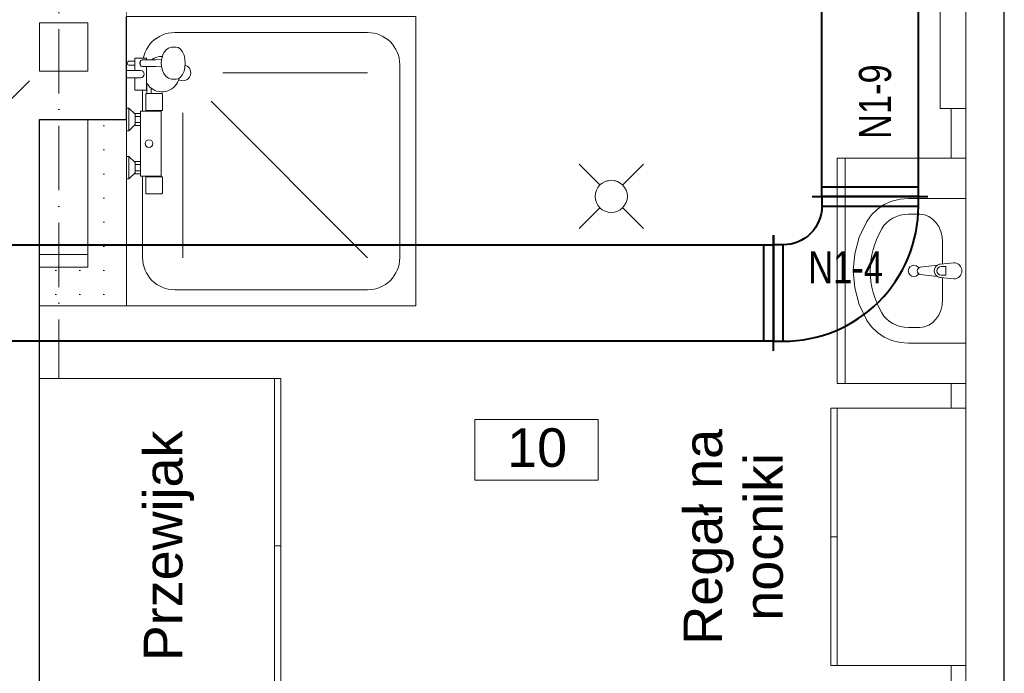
# Model space of a CAD drawing. Header units: millimetres. Extents: x 1700 to 4670, y 990 to 3874.
# Tile 15 of 110: x 3083 to 3389, y 1299 to 1502. Entities that reach past the tile are written whole.
import ezdxf
from ezdxf.enums import TextEntityAlignment as Align

# ---------------------------------------------------------------- set-up
doc = ezdxf.new("R2010")
doc.units = ezdxf.units.MM
for name, pattern in [('CENTER', [0.55, 0.37, -0.06, 0.06, -0.06]), ('Kropki i Kreski', [300, 200, -50, 0, -50]), ('Przerywana gęsta', [180, 120, -60]), ('Wipeout_Contour', [1000, 0, -1000])]:
    doc.linetypes.add(name, pattern=pattern)
doc.layers.get('0').update_dxf_attribs({"lineweight": 0})
for name, color, linetype in [('Nowe_210-A Pomieszczenia', 7, 'Continuous'), ('Nowe_320-W Umeblowanie', 252, 'Continuous'), ('Nowe_420-K Ściany', 7, 'Continuous'), ('Nowe_440-K Słupy', 7, 'Continuous'), ('WEN_N1-_ATRYBUT', 7, 'Continuous'), ('WEN_N1-_OSIE', 2, 'CENTER')]:
    doc.layers.add(name, color=color, linetype=linetype)
for name, color, linetype, lineweight in [('Nowe_320-W Umeblowanie_Nr_pióra__15', 7, 'Continuous', 15), ('Nowe_320-W Umeblowanie_Nr_pióra__2', 252, 'Continuous', 13), ('Nowe_320-W Umeblowanie_Nr_pióra__4', 252, 'Continuous', 13), ('Nowe_320-W Umeblowanie_Nr_pióra__75', 7, 'Continuous', 15), ('Nowe_410-K Osie_Nr_pióra__18', 9, 'Continuous', 13), ('Nowe_420-K Ściany_Nr_pióra__1', 7, 'Continuous', 13), ('Nowe_420-K Ściany_Nr_pióra__27', 7, 'Continuous', 25), ('Nowe_420-K Ściany_Nr_pióra__47', 7, 'Continuous', 15), ('Nowe_440-K Słupy_Nr_pióra__28', 7, 'Continuous', 25), ('Nowe_810-G Ogólne_Nr_pióra__1', 7, 'Continuous', 13), ('Nowe_830-G Teksty Etykiety_Nr_pióra__1', 7, 'Continuous', 13), ('Nowe_Metryczki pomieszczeń Archicada_Nr_pióra__6', 7, 'Continuous', 13), ('WEN_N1-_ZLICZAC', 170, 'Continuous', 40)]:
    doc.layers.add(name, color=color, linetype=linetype, lineweight=lineweight)
doc.styles.add('STYL_AUTOMATYCZNY_1', font='txt')
doc.styles.add('STYL_AUTOMATYCZNY_3', font='txt')
doc.styles.add('STYL_WENTYLE', font='txt', dxfattribs={"width": 0.8})
pattern_1 = [(0, (2028.786, 2819.407), (0, 7.5), [0, -7.5])]

# ---------------------------------------------------------------- blocks, each defined once
blk = doc.blocks.new('Sanitariat_10_5_1', base_point=(12145.3, -14507.4))
at = {"color": 254, "linetype": 'Wipeout_Contour', "lineweight": 0, "ltscale": 75683.324546}
blk.add_wipeout([(11953.8, -14413.1), (11953.8, -14601.7), (12336.8, -14601.7), (12336.8, -14413.1)], dxfattribs=at).dxf.layer = 'Nowe_210-A Pomieszczenia'
at = {"layer": 'Nowe_Metryczki pomieszczeń Archicada_Nr_pióra__6', "color": 7, "linetype": 'Continuous', "lineweight": 13}
for p, q in [((11953.8, -14413.1), (12336.8, -14413.1)), ((11953.8, -14601.7), (11953.8, -14413.1)), ((12336.8, -14413.1), (12336.8, -14601.7)), ((12336.8, -14601.7), (11953.8, -14601.7))]:
    blk.add_line(p, q, dxfattribs=at)
at = {"layer": 'Nowe_Metryczki pomieszczeń Archicada_Nr_pióra__6', "color": 7, "lineweight": 13, "insert": (12053.8, -14440.5), "char_height": 120, "attachment_point": 1, "style": 'STYL_AUTOMATYCZNY_1'}
blk.add_mtext('\\A1;{\\pql;\\pt0,500;\\fArial|b0|i0|c238|p0;\\W1.000000;10\\fArial|b0|i0|c238|p0;\\W1.000000;\\A1{\\H.66x;\\S^  ;}\\fArial|b0|i0|c238|p0;\\W1.000000;\\fArial|b0|i0|c238|p0;\\W1.000000;\\A1{\\H.66x;\\S^  ;}}', dxfattribs=at)
blk = doc.blocks.new('QBV2333129CNN1-_23')
for p, q in [((-300, -180), (-300, 180)), ((-270, -150), (-270, 150)), ((150, -270), (-150, -270)), ((-180, -300), (-150, -300)), ((180, -300), (150, -300))]:
    blk.add_line(p, q)
blk.add_lwpolyline([(150, -300), (150, -270, 0.414214), (-270, 150), (-300, 150), (-300, -150), (-270, -150, -0.414214), (-150, -270), (-150, -300)], format="xyb", close=True)
for p in [(-300, 0), (0, -300)]:
    blk.add_point(p)
at = {"layer": 'WEN_N1-_ATRYBUT', "style": 'STYL_WENTYLE', "width": 0.8, "flags": 8}
blk.add_attdef('WENTYLE', text='', height=100, dxfattribs=at).set_placement((0, 0), align=Align.BOTTOM_LEFT)
blk = doc.blocks.new('QD-200X300CNN1-_7155-6289615_14')
for p, q in [((7155.6, -180), (7155.6, 180)), ((7125.6, -150), (7125.6, 150))]:
    blk.add_line(p, q)
blk.add_lwpolyline([(0, 150), (7155.6, 150), (7155.6, -150), (0, -150)], close=True)
blk.add_point((7155.6, 0))
at = {"layer": 'WEN_N1-_ATRYBUT', "style": 'STYL_WENTYLE', "width": 0.8, "flags": 8}
blk.add_attdef('WENTYLE', text='', height=100, dxfattribs=at).set_placement((3577.8, 0), align=Align.BOTTOM_LEFT)
at = {"layer": 'WEN_N1-_OSIE', "style": 'STYL_WENTYLE', "width": 0.8, "flags": 8}
blk.add_attdef('FI_KANALU', text='', height=40, dxfattribs=at).set_placement((3577.8, 0), align=Align.MIDDLE_CENTER)
blk = doc.blocks.new('QD-200X300CNN1-_5310-6299592_14')
for p, q in [((5310.6, -180), (5310.6, 180)), ((5280.6, -150), (5280.6, 150))]:
    blk.add_line(p, q)
blk.add_lwpolyline([(0, 150), (5310.6, 150), (5310.6, -150), (0, -150)], close=True)
blk.add_point((5310.6, 0))
at = {"layer": 'WEN_N1-_ATRYBUT', "style": 'STYL_WENTYLE', "width": 0.8, "flags": 8}
blk.add_attdef('WENTYLE', text='', height=100, dxfattribs=at).set_placement((2655.3, 0), align=Align.BOTTOM_LEFT)
at = {"layer": 'WEN_N1-_OSIE', "style": 'STYL_WENTYLE', "width": 0.8, "flags": 8}
blk.add_attdef('FI_KANALU', text='', height=40, dxfattribs=at).set_placement((2655.3, 0), align=Align.MIDDLE_CENTER)

msp = doc.modelspace()

# ---------------------------------------------------------------- linework, layer by layer
at = {"layer": 'Nowe_210-A Pomieszczenia', "color": 252, "linetype": 'Continuous', "lineweight": 0}
for p, q in [((3372.29, 1282.41), (3372.29, 1721.41)), ((3115.79, 1519.41), (3115.79, 1429.41)), ((3115.79, 1429.41), (3088.79, 1429.41)), ((3088.79, 1429.41), (3088.79, 1282.41))]:
    msp.add_line(p, q, dxfattribs=at)
at = {"layer": 'Nowe_420-K Ściany', "color": 252, "linetype": 'Wipeout_Contour', "lineweight": 0, "ltscale": 71496.734523}
for p, q in [((3088.79, 1471.41), (3076.79, 1471.41)), ((3088.79, 1282.41), (3088.79, 1471.41))]:
    msp.add_line(p, q, dxfattribs=at)
at = {"layer": 'Nowe_420-K Ściany_Nr_pióra__27', "color": 252, "linetype": 'Continuous', "lineweight": 25}
msp.add_line((3088.79, 1282.41), (3088.79, 1471.41), dxfattribs=at)

# ---------------------------------------------------------------- block references
at = {"layer": 'Nowe_210-A Pomieszczenia', "color": 252, "linetype": 'Continuous', "lineweight": 13, "xscale": 0.1, "yscale": 0.1, "zscale": 0.1}
msp.add_blockref('Sanitariat_10_5_1', (3243.32, 1368.67), dxfattribs=at)

# ---------------------------------------------------------------- wipeouts: each hides what was drawn before it
at = {"color": 252, "linetype": 'Wipeout_Contour', "lineweight": 0, "ltscale": 258688.832154}
msp.add_wipeout([(3271.56, 1447.48), (3271.56, 1447.48), (3270.61, 1450.42), (3268.11, 1452.24), (3265.02, 1452.24), (3262.52, 1450.42), (3261.56, 1447.48), (3261.56, 1447.48), (3261.56, 1447.48), (3262.52, 1444.54), (3265.02, 1442.73), (3268.11, 1442.73), (3270.61, 1444.54)], dxfattribs=at).dxf.layer = 'Nowe_320-W Umeblowanie'
at = {"color": 252, "linetype": 'Wipeout_Contour', "lineweight": 0, "ltscale": 74174.522635}
msp.add_wipeout([(3376.79, 1858.41), (3376.79, 1282.41), (3388.79, 1282.41), (3388.79, 1858.41)], dxfattribs=at).dxf.layer = 'Nowe_420-K Ściany'
at = {"color": 252, "linetype": 'Wipeout_Contour', "lineweight": 0, "ltscale": 53074.948563}
msp.add_wipeout([(3103.79, 1413.41), (3115.79, 1413.41), (3103.79, 1425.41)], dxfattribs=at).dxf.layer = 'Nowe_420-K Ściany'

# ---------------------------------------------------------------- next in the draw order: hatches: boundary and pattern name
at = {"layer": 'Nowe_420-K Ściany', "linetype": 'Continuous', "lineweight": 0}
h = msp.add_hatch(dxfattribs=at)
h.set_pattern_fill('Gips_0001', color=252, scale=0.1, style=0, pattern_type=2)
h.set_pattern_definition(pattern_1)
h.paths.add_polyline_path([(3103.79, 1413.41), (3115.79, 1413.41), (3103.79, 1425.41)])

# ---------------------------------------------------------------- next in the draw order: linework, layer by layer
at = {"layer": 'Nowe_320-W Umeblowanie_Nr_pióra__2', "color": 252, "linetype": 'Continuous', "lineweight": 13}
for p, q in [((3263.03, 1451.02), (3256.56, 1457.48)), ((3270.1, 1451.02), (3276.56, 1457.48)), ((3263.03, 1443.95), (3256.56, 1437.48)), ((3270.1, 1443.95), (3276.56, 1437.48))]:
    msp.add_line(p, q, dxfattribs=at)
at = {"layer": 'Nowe_320-W Umeblowanie_Nr_pióra__2', "color": 252, "linetype": 'Continuous', "lineweight": 13, "flags": 128}
msp.add_lwpolyline([(3271.56, 1447.48, 1), (3261.56, 1447.48, 1)], format="xyb", close=True, dxfattribs=at)
at = {"layer": 'Nowe_420-K Ściany_Nr_pióra__27', "color": 252, "linetype": 'Continuous', "lineweight": 25, "flags": 128}
msp.add_lwpolyline([(3388.79, 1282.41), (3388.79, 1758.41)], dxfattribs=at)
at = {"layer": 'Nowe_420-K Ściany_Nr_pióra__47', "color": 252, "linetype": 'Continuous', "lineweight": 15, "flags": 128}
msp.add_lwpolyline([(3376.79, 1858.41), (3376.79, 1282.41)], dxfattribs=at)

# ---------------------------------------------------------------- next in the draw order: wipeouts: each hides what was drawn before it
at = {"color": 252, "linetype": 'Wipeout_Contour', "lineweight": 13, "ltscale": 78117.81836}
msp.add_wipeout([(3286.3, 1315.45), (3286.3, 1401.32), (3324.02, 1401.32), (3324.02, 1315.45)], dxfattribs=at).dxf.layer = 'Nowe_830-G Teksty Etykiety_Nr_pióra__1'

# ---------------------------------------------------------------- next in the draw order: texts
at = {"layer": 'Nowe_830-G Teksty Etykiety_Nr_pióra__1', "color": 252, "linetype": 'Continuous', "lineweight": 13, "insert": (3289.04, 1341.61), "char_height": 12, "width": 85.871, "attachment_point": 2, "rotation": 90, "line_spacing_factor": 0.942897, "style": 'STYL_AUTOMATYCZNY_3'}
msp.add_mtext('\\A1;{\\pqc;\\fArial|b0|i0|c238|p0;\\W1.000000;Regał na nocniki}', dxfattribs=at)

# ---------------------------------------------------------------- next in the draw order: wipeouts: each hides what was drawn before it
at = {"color": 252, "linetype": 'Wipeout_Contour', "lineweight": 0, "ltscale": 74523.989363}
msp.add_wipeout([(3376.79, 1584.75), (3368.79, 1584.75), (3368.79, 1474.75), (3376.79, 1474.75)], dxfattribs=at).dxf.layer = 'Nowe_320-W Umeblowanie'
at = {"color": 252, "linetype": 'Wipeout_Contour', "lineweight": 0, "ltscale": 77052.437616}
msp.add_wipeout([(3336.79, 1459.31), (3336.79, 1389.31), (3376.79, 1389.31), (3376.79, 1459.31)], dxfattribs=at).dxf.layer = 'Nowe_320-W Umeblowanie'
at = {"color": 252, "linetype": 'Wipeout_Contour', "lineweight": 0, "ltscale": 79455.849752}
msp.add_wipeout([(3334.79, 1301.61), (3376.79, 1301.61), (3376.79, 1381.61), (3334.79, 1381.61)], dxfattribs=at).dxf.layer = 'Nowe_320-W Umeblowanie'
at = {"color": 252, "linetype": 'Wipeout_Contour', "lineweight": 0, "ltscale": 53051.904042}
msp.add_wipeout([(3103.79, 1425.41), (3115.79, 1413.41), (3115.79, 1425.41)], dxfattribs=at).dxf.layer = 'Nowe_420-K Ściany'

# ---------------------------------------------------------------- next in the draw order: hatches: boundary and pattern name
at = {"layer": 'Nowe_420-K Ściany', "linetype": 'Continuous', "lineweight": 0}
h = msp.add_hatch(dxfattribs=at)
h.set_pattern_fill('Gips_0001', color=252, scale=0.1, style=0, pattern_type=2)
h.set_pattern_definition(pattern_1)
h.paths.add_polyline_path([(3103.79, 1425.41), (3115.79, 1413.41), (3115.79, 1425.41)])

# ---------------------------------------------------------------- next in the draw order: linework, layer by layer
at = {"layer": 'Nowe_320-W Umeblowanie_Nr_pióra__15', "color": 252, "linetype": 'Przerywana gęsta', "lineweight": 15}
for p, q in [((3368.79, 1474.75), (3368.79, 1584.75)), ((3376.79, 1584.75), (3376.79, 1474.75)), ((3376.79, 1474.75), (3368.79, 1474.75))]:
    msp.add_line(p, q, dxfattribs=at)
at = {"layer": 'Nowe_320-W Umeblowanie_Nr_pióra__4', "color": 252, "linetype": 'Continuous', "lineweight": 13}
for p, q in [((3336.79, 1459.31), (3339.29, 1459.31)), ((3339.29, 1459.31), (3339.29, 1389.31)), ((3336.79, 1301.61), (3336.79, 1381.61)), ((3334.79, 1341.61), (3336.79, 1341.61)), ((3334.79, 1301.61), (3336.79, 1301.61))]:
    msp.add_line(p, q, dxfattribs=at)
at = {"layer": 'Nowe_320-W Umeblowanie_Nr_pióra__4', "color": 252, "linetype": 'Continuous', "lineweight": 13, "flags": 128}
for points in [[(3336.79, 1459.31), (3336.79, 1389.31), (3376.79, 1389.31), (3376.79, 1459.31)], [(3334.79, 1301.61), (3334.79, 1381.61), (3376.79, 1381.61), (3376.79, 1301.61)]]:
    msp.add_lwpolyline(points, close=True, dxfattribs=at)
at = {"layer": 'Nowe_420-K Ściany_Nr_pióra__1', "color": 252, "linetype": 'Continuous', "lineweight": 13, "flags": 128}
msp.add_lwpolyline([(3115.79, 1413.41), (3103.79, 1413.41)], dxfattribs=at)

# ---------------------------------------------------------------- next in the draw order: wipeouts: each hides what was drawn before it
at = {"color": 252, "linetype": 'Wipeout_Contour', "lineweight": 0, "ltscale": 403817.237181}
msp.add_wipeout([(3376.79, 1446.81), (3358.97, 1446.81), (3356.35, 1446.59), (3353.81, 1445.95), (3351.43, 1444.9), (3349.3, 1443.47), (3347.47, 1441.72), (3346.02, 1439.7), (3343.69, 1434.81), (3342.27, 1429.63), (3341.79, 1424.31), (3342.27, 1418.99), (3343.69, 1413.81), (3346.02, 1408.92), (3347.47, 1406.9), (3349.3, 1405.15), (3351.43, 1403.72), (3353.81, 1402.67), (3356.35, 1402.03), (3358.97, 1401.81), (3376.79, 1401.81)], dxfattribs=at).dxf.layer = 'Nowe_320-W Umeblowanie'
at = {"color": 252, "linetype": 'Wipeout_Contour', "lineweight": 0, "ltscale": 69838.996552}
msp.add_wipeout([(3115.79, 1425.41), (3115.79, 1471.41), (3103.79, 1471.41), (3103.79, 1425.41)], dxfattribs=at).dxf.layer = 'Nowe_420-K Ściany'

# ---------------------------------------------------------------- next in the draw order: hatches: boundary and pattern name
at = {"layer": 'Nowe_420-K Ściany', "linetype": 'Continuous', "lineweight": 0}
h = msp.add_hatch(dxfattribs=at)
h.set_pattern_fill('Gips_0001', color=252, scale=0.1, style=0, pattern_type=2)
h.set_pattern_definition(pattern_1)
h.paths.add_polyline_path([(3115.79, 1425.41), (3115.79, 1471.41), (3103.79, 1471.41), (3103.79, 1425.41)])

# ---------------------------------------------------------------- next in the draw order: linework, layer by layer
at = {"layer": 'Nowe_320-W Umeblowanie_Nr_pióra__75', "color": 252, "linetype": 'Continuous', "lineweight": 15}
for p, q in [((3362.53, 1441.92), (3358.97, 1441.92)), ((3369.61, 1415.4), (3369.61, 1433.22)), ((3362.53, 1406.7), (3358.97, 1406.7))]:
    msp.add_line(p, q, dxfattribs=at)
at = {"layer": 'Nowe_320-W Umeblowanie_Nr_pióra__75', "color": 252, "linetype": 'Continuous', "lineweight": 15, "flags": 128}
msp.add_lwpolyline([(3376.79, 1446.81), (3358.97, 1446.81), (3356.35, 1446.59), (3353.81, 1445.95), (3351.43, 1444.9), (3349.3, 1443.47), (3347.47, 1441.72), (3346.02, 1439.7), (3343.69, 1434.81), (3342.27, 1429.63), (3341.79, 1424.31), (3342.27, 1418.99), (3343.69, 1413.81), (3346.02, 1408.92), (3347.47, 1406.9), (3349.3, 1405.15), (3351.43, 1403.72), (3353.81, 1402.67), (3356.35, 1402.03), (3358.97, 1401.81), (3376.79, 1401.81)], close=True, dxfattribs=at)
at = {"layer": 'Nowe_320-W Umeblowanie_Nr_pióra__75', "color": 252, "linetype": 'Continuous', "lineweight": 15}
msp.add_circle((3360.68, 1424.31), 1.75, dxfattribs=at)
for centre, major_axis, ratio, start_param, end_param in [((3358.97, 1433.22), (9.43, 0), 0.92236, 1.570796, 2.644618), ((3362.53, 1433.21), (0, 8.7), 0.81267, 4.712389, 6.283185), ((3376.79, 1424.31), (29.7, 0), 0.92236, 2.644618, 3.638567), ((3362.53, 1415.41), (0, 8.7), 0.81267, 3.141593, 4.712389), ((3358.97, 1415.4), (9.43, 0), 0.92236, 3.638567, 4.712389)]:
    msp.add_ellipse(centre, major_axis=major_axis, ratio=ratio, start_param=start_param, end_param=end_param, dxfattribs=at)
at = {"layer": 'Nowe_420-K Ściany_Nr_pióra__1', "color": 252, "linetype": 'Continuous', "lineweight": 13, "flags": 128}
for points in [[(3103.79, 1471.41), (3103.79, 1425.41)], [(3115.79, 1413.41), (3115.79, 1471.41)]]:
    msp.add_lwpolyline(points, dxfattribs=at)

# ---------------------------------------------------------------- next in the draw order: block references
at = {"layer": 'WEN_N1-_ZLICZAC'}
ref = msp.add_blockref('QD-200X300CNN1-_7155-6289615_14', (3347.03, 2162.97), dxfattribs=dict(at, xscale=0.1, yscale=0.1, zscale=0.1, rotation=270.0014693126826))
ref.add_attrib('WENTYLE', 'N1-9', dxfattribs={"layer": 'WEN_N1-_ATRYBUT', "height": 10, "rotation": 90, "style": 'STYL_WENTYLE', "width": 0.8, "flags": 8}).set_placement((3356.57, 1465.33), align=Align.BOTTOM_LEFT)

# ---------------------------------------------------------------- next in the draw order: wipeouts: each hides what was drawn before it
at = {"color": 252, "linetype": 'Wipeout_Contour', "lineweight": 0, "ltscale": 425487.243932}
msp.add_wipeout([(3373.11, 1426.81), (3368.91, 1426.41), (3368.91, 1426.41), (3367.96, 1426.08), (3367.96, 1426.08), (3362.67, 1425.42), (3362.67, 1425.42), (3361.97, 1425.05), (3361.69, 1424.31), (3361.97, 1423.57), (3362.67, 1423.2), (3362.67, 1423.2), (3367.96, 1422.54), (3367.96, 1422.54), (3368.91, 1422.21), (3368.91, 1422.21), (3373.11, 1421.81), (3373.11, 1421.81), (3374.87, 1422.54), (3375.61, 1424.31), (3374.87, 1426.08)], dxfattribs=at).dxf.layer = 'Nowe_320-W Umeblowanie'
at = {"color": 252, "linetype": 'Wipeout_Contour', "lineweight": 0, "ltscale": 70422.788056}
msp.add_wipeout([(3103.79, 1425.41), (3088.79, 1425.41), (3088.79, 1413.41), (3103.79, 1413.41)], dxfattribs=at).dxf.layer = 'Nowe_420-K Ściany'
at = {"color": 252, "linetype": 'Wipeout_Contour', "lineweight": 0, "ltscale": 225814.319236}
msp.add_wipeout([(3076.79, 1526.41), (3076.79, 1514.41), (3076.79, 1483.41), (3088.79, 1483.41), (3088.79, 1471.41), (3115.79, 1471.41), (3115.79, 1503.41), (3115.79, 1515.41), (3115.79, 1721.41), (3115.79, 1733.41), (3115.79, 1858.41), (3076.79, 1858.41), (3076.79, 1728.41), (3076.79, 1716.41)], dxfattribs=at).dxf.layer = 'Nowe_440-K Słupy'

# ---------------------------------------------------------------- next in the draw order: hatches: boundary and pattern name
at = {"layer": 'Nowe_420-K Ściany', "linetype": 'Continuous', "lineweight": 0}
h = msp.add_hatch(dxfattribs=at)
h.set_pattern_fill('Gips_0001', color=252, scale=0.1, style=0, pattern_type=2)
h.set_pattern_definition(pattern_1)
h.paths.add_polyline_path([(3103.79, 1425.41), (3088.79, 1425.41), (3088.79, 1413.41), (3103.79, 1413.41)])

# ---------------------------------------------------------------- next in the draw order: linework, layer by layer
at = {"layer": 'Nowe_320-W Umeblowanie_Nr_pióra__75', "color": 252, "linetype": 'Continuous', "lineweight": 15}
for p, q in [((3369.13, 1425.67), (3370.61, 1425.67)), ((3370.61, 1425.67), (3370.61, 1422.95)), ((3370.61, 1422.95), (3369.13, 1422.95))]:
    msp.add_line(p, q, dxfattribs=at)
at = {"layer": 'Nowe_320-W Umeblowanie_Nr_pióra__75', "color": 252, "linetype": 'Continuous', "lineweight": 15, "flags": 128}
msp.add_lwpolyline([(3373.11, 1426.81), (3368.91, 1426.41, 0.12102), (3367.96, 1426.08), (3362.67, 1425.42, 0.882566), (3362.67, 1423.2), (3367.96, 1422.54, 0.12102), (3368.91, 1422.21), (3373.11, 1421.81, 1)], format="xyb", close=True, dxfattribs=at)
at = {"layer": 'Nowe_320-W Umeblowanie_Nr_pióra__75', "color": 252, "linetype": 'Continuous', "lineweight": 15}
for centre, radius, start, end in [((3369.1, 1424.31), 2.11, 122.771, 237.229), ((3369.13, 1424.31), 1.36, 90, 270)]:
    msp.add_arc(centre, radius, start, end, dxfattribs=at)
at = {"layer": 'Nowe_410-K Osie_Nr_pióra__18', "color": 9, "linetype": 'Kropki i Kreski', "lineweight": 13, "ltscale": 0.1}
msp.add_line((3094.79, 3004.46), (3094.79, 1093.85), dxfattribs=at)
at = {"layer": 'Nowe_420-K Ściany_Nr_pióra__1', "color": 252, "linetype": 'Continuous', "lineweight": 13, "flags": 128}
for points in [[(3103.79, 1425.41), (3088.79, 1425.41)], [(3088.79, 1413.41), (3088.79, 1425.41)], [(3088.79, 1413.41), (3103.79, 1413.41)]]:
    msp.add_lwpolyline(points, dxfattribs=at)
at = {"layer": 'Nowe_810-G Ogólne_Nr_pióra__1', "color": 252, "linetype": 'Continuous', "lineweight": 13, "flags": 128}
msp.add_lwpolyline([(3088.79, 1501.41), (3088.79, 1486.41), (3103.79, 1486.41), (3103.79, 1501.41)], close=True, dxfattribs=at)

# ---------------------------------------------------------------- next in the draw order: block references
at = {"layer": 'WEN_N1-_ZLICZAC'}
ref = msp.add_blockref('QBV2333129CNN1-_23', (3347.05, 1417.41), dxfattribs=dict(at, xscale=0.1, yscale=0.1, zscale=0.1, rotation=270))
ref.add_attrib('WENTYLE', 'N1-4', dxfattribs={"layer": 'WEN_N1-_ATRYBUT', "height": 10, "style": 'STYL_WENTYLE', "width": 0.8, "flags": 8}).set_placement((3327.83, 1417.41), align=Align.BOTTOM_LEFT)

# ---------------------------------------------------------------- next in the draw order: wipeouts: each hides what was drawn before it
at = {"color": 252, "linetype": 'Wipeout_Contour', "lineweight": 0, "ltscale": 68257.355218}
msp.add_wipeout([(3088.79, 1483.41), (3076.79, 1483.41), (3076.79, 1471.41), (3088.79, 1471.41)], dxfattribs=at).dxf.layer = 'Nowe_440-K Słupy'

# ---------------------------------------------------------------- next in the draw order: hatches: boundary and pattern name
at = {"layer": 'Nowe_440-K Słupy', "linetype": 'Continuous', "lineweight": 0}
h = msp.add_hatch(dxfattribs=at)
h.set_pattern_fill('Bloczki_ceramiczne_0001', color=252, scale=0.1, style=0, pattern_type=2)
h.set_pattern_definition([(45, (2028.786, 2819.407), (-12.72792, 12.72792), [])])
h.paths.add_polyline_path([(3088.79, 1483.41), (3076.79, 1483.41), (3076.79, 1471.41), (3088.79, 1471.41)])

# ---------------------------------------------------------------- next in the draw order: linework, layer by layer
at = {"layer": 'Nowe_440-K Słupy_Nr_pióra__28', "color": 252, "linetype": 'Continuous', "lineweight": 25, "flags": 128}
msp.add_lwpolyline([(3088.79, 1471.41), (3115.79, 1471.41), (3115.79, 1503.41)], dxfattribs=at)

# ---------------------------------------------------------------- next in the draw order: wipeouts: each hides what was drawn before it
at = {"color": 252, "linetype": 'Wipeout_Contour', "lineweight": 0, "ltscale": 73741.315858}
msp.add_wipeout([(3163.79, 1286.79), (3163.79, 1390.79), (3088.79, 1390.79), (3088.79, 1286.79)], dxfattribs=at).dxf.layer = 'Nowe_320-W Umeblowanie'

# ---------------------------------------------------------------- next in the draw order: linework, layer by layer
at = {"layer": 'Nowe_320-W Umeblowanie_Nr_pióra__4', "color": 252, "linetype": 'Continuous', "lineweight": 13}
for p, q in [((3161.79, 1286.79), (3161.79, 1390.79)), ((3163.79, 1338.79), (3161.79, 1338.79))]:
    msp.add_line(p, q, dxfattribs=at)
at = {"layer": 'Nowe_320-W Umeblowanie_Nr_pióra__4', "color": 252, "linetype": 'Continuous', "lineweight": 13, "flags": 128}
msp.add_lwpolyline([(3163.79, 1286.79), (3163.79, 1390.79), (3088.79, 1390.79), (3088.79, 1286.79)], close=True, dxfattribs=at)

# ---------------------------------------------------------------- next in the draw order: texts
at = {"layer": 'Nowe_830-G Teksty Etykiety_Nr_pióra__1', "color": 252, "linetype": 'Continuous', "lineweight": 13, "insert": (3121.17, 1338.79), "char_height": 12, "attachment_point": 2, "rotation": 90, "style": 'STYL_AUTOMATYCZNY_3'}
msp.add_mtext('\\A1;{\\pqc;\\fArial|b0|i0|c238|p0;\\W1.000000;Przewijak}', dxfattribs=at)

# ---------------------------------------------------------------- next in the draw order: wipeouts: each hides what was drawn before it
at = {"color": 252, "linetype": 'Wipeout_Contour', "lineweight": 0, "ltscale": 70832.468397}
msp.add_wipeout([(3205.79, 1503.41), (3115.79, 1503.41), (3115.79, 1413.41), (3205.79, 1413.41)], dxfattribs=at).dxf.layer = 'Nowe_320-W Umeblowanie'

# ---------------------------------------------------------------- next in the draw order: linework, layer by layer
at = {"layer": 'Nowe_320-W Umeblowanie_Nr_pióra__75', "color": 252, "linetype": 'Continuous', "lineweight": 15}
for p, q in [((3130.79, 1498.41), (3190.79, 1498.41)), ((3120.79, 1428.41), (3120.79, 1488.41)), ((3200.79, 1488.41), (3200.79, 1428.41)), ((3145.79, 1485.91), (3190.79, 1485.91)), ((3142.13, 1477.07), (3190.79, 1428.41)), ((3133.29, 1473.41), (3133.29, 1428.41)), ((3190.79, 1418.41), (3130.79, 1418.41))]:
    msp.add_line(p, q, dxfattribs=at)
at = {"layer": 'Nowe_320-W Umeblowanie_Nr_pióra__75', "color": 252, "linetype": 'Continuous', "lineweight": 15, "flags": 128}
msp.add_lwpolyline([(3205.79, 1503.41), (3205.79, 1413.41), (3115.79, 1413.41), (3115.79, 1503.41)], close=True, dxfattribs=at)
at = {"layer": 'Nowe_320-W Umeblowanie_Nr_pióra__75', "color": 252, "linetype": 'Continuous', "lineweight": 15}
msp.add_circle((3133.29, 1485.91), 2.5, dxfattribs=at)
for centre, start, end in [((3130.79, 1488.41), 90, 180), ((3190.79, 1488.41), 0, 90), ((3130.79, 1428.41), 180, 270), ((3190.79, 1428.41), 270, 0)]:
    msp.add_arc(centre, 10, start, end, dxfattribs=at)

# ---------------------------------------------------------------- next in the draw order: block references
at = {"layer": 'WEN_N1-_ZLICZAC', "xscale": 0.1, "yscale": 0.1, "zscale": 0.1}
msp.add_blockref('QD-200X300CNN1-_5310-6299592_14', (2785.99, 1417.41), dxfattribs=at)

# ---------------------------------------------------------------- next in the draw order: wipeouts: each hides what was drawn before it
at = {"color": 252, "linetype": 'Wipeout_Contour', "lineweight": 0, "ltscale": 1976423.383229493}
msp.add_wipeout([(3126.68, 1448.28), (3126.68, 1448.28), (3126.89, 1448.37), (3126.98, 1448.58), (3126.98, 1448.58), (3126.98, 1453.58), (3126.49, 1453.58), (3126.49, 1453.78), (3126.5, 1453.78), (3126.57, 1453.78), (3126.59, 1453.78), (3126.59, 1473.98), (3126.57, 1473.98), (3126.5, 1473.98), (3126.49, 1473.98), (3126.49, 1474.18), (3126.98, 1474.18), (3126.98, 1479.18), (3126.98, 1479.18), (3126.89, 1479.39), (3126.68, 1479.48), (3126.68, 1479.48), (3123.44, 1479.48), (3123.44, 1481.15), (3123.44, 1481.15), (3125.93, 1480.05), (3128.65, 1480.29), (3130.92, 1481.8), (3132.19, 1484.22), (3132.19, 1484.22), (3132.64, 1484.55), (3133.23, 1485.35), (3133.69, 1486.38), (3133.98, 1487.59), (3134.07, 1488.88), (3133.98, 1490.18), (3133.69, 1491.38), (3133.23, 1492.42), (3132.64, 1493.21), (3131.95, 1493.71), (3131.21, 1493.88), (3130.14, 1493.88), (3129.82, 1493.83), (3129.09, 1493.66), (3128.82, 1493.52), (3128.15, 1493.04), (3127.97, 1492.83), (3127.42, 1492.11), (3127.01, 1491.16), (3126.96, 1490.98), (3126.96, 1490.98), (3123.58, 1489.92), (3123.58, 1489.92), (3121.99, 1489.9), (3121.99, 1490.48), (3118.39, 1490.48), (3118.39, 1489.53), (3116.69, 1489.53), (3116.69, 1489.53), (3116.23, 1489.34), (3116.04, 1488.88), (3116.23, 1488.42), (3116.69, 1488.23), (3116.69, 1488.23), (3118.39, 1488.23), (3118.39, 1486.58), (3115.79, 1486.58), (3115.79, 1484.38), (3118.39, 1484.38), (3118.39, 1480.48), (3121.99, 1480.48), (3121.99, 1482.88), (3121.99, 1482.88), (3122.14, 1482.62), (3122.14, 1482.62), (3122.14, 1479.48), (3122.09, 1479.48), (3122.09, 1479.48), (3121.88, 1479.39), (3121.79, 1479.18), (3121.79, 1479.18), (3121.79, 1474.18), (3121.89, 1474.18), (3121.89, 1473.98), (3120.19, 1473.98), (3120.19, 1473.28), (3118.49, 1473.28), (3118.49, 1472.98), (3116.49, 1474.88), (3115.79, 1474.88), (3115.79, 1467.88), (3116.49, 1467.88), (3118.49, 1469.78), (3118.49, 1469.48), (3120.19, 1469.48), (3120.19, 1458.28), (3118.49, 1458.28), (3118.49, 1457.98), (3116.49, 1459.88), (3115.79, 1459.88), (3115.79, 1452.88), (3116.49, 1452.88), (3118.49, 1454.78), (3118.49, 1454.48), (3120.19, 1454.48), (3120.19, 1453.78), (3121.89, 1453.78), (3121.89, 1453.58), (3121.79, 1453.58), (3121.79, 1448.58), (3121.79, 1448.58), (3121.88, 1448.37), (3122.09, 1448.28), (3122.09, 1448.28)], dxfattribs=at).dxf.layer = 'Nowe_320-W Umeblowanie'

# ---------------------------------------------------------------- next in the draw order: linework, layer by layer
at = {"layer": 'Nowe_320-W Umeblowanie_Nr_pióra__75', "color": 252, "linetype": 'Continuous', "lineweight": 15}
for p, q in [((3118.39, 1488.23), (3118.39, 1489.53)), ((3119.95, 1489.14), (3119.9, 1488.88)), ((3119.9, 1488.88), (3119.95, 1488.62)), ((3120.06, 1489.38), (3119.95, 1489.14)), ((3119.95, 1488.62), (3120.06, 1488.38)), ((3120.03, 1489.18), (3120.06, 1489.36)), ((3120.03, 1488.58), (3120.03, 1489.18)), ((3120.06, 1488.4), (3120.03, 1488.58)), ((3120.06, 1489.38), (3120.12, 1489.53)), ((3120.06, 1489.38), (3120.06, 1489.38)), ((3120.06, 1489.36), (3120.06, 1489.38)), ((3120.06, 1488.38), (3120.06, 1488.4)), ((3120.06, 1488.38), (3120.06, 1488.38)), ((3120.12, 1488.23), (3120.06, 1488.38)), ((3120.12, 1489.53), (3120.22, 1489.68)), ((3120.22, 1488.09), (3120.12, 1488.23)), ((3120.22, 1489.68), (3120.35, 1489.79)), ((3120.35, 1489.79), (3120.5, 1489.86)), ((3120.5, 1489.86), (3120.67, 1489.88)), ((3124.89, 1489.93), (3120.67, 1489.88)), ((3126.71, 1489.98), (3124.89, 1489.93)), ((3126.67, 1489.79), (3126.6, 1488.88)), ((3126.6, 1488.88), (3126.67, 1487.97)), ((3126.87, 1490.64), (3126.67, 1489.79)), ((3126.87, 1490.64), (3126.96, 1490.98)), ((3120.19, 1486.58), (3118.39, 1486.58)), ((3120.19, 1486.58), (3118.39, 1486.58)), ((3120.35, 1487.98), (3120.22, 1488.09)), ((3120.5, 1487.91), (3120.35, 1487.98)), ((3120.67, 1487.88), (3120.5, 1487.91)), ((3124.89, 1487.83), (3120.67, 1487.88)), ((3121.99, 1482.88), (3121.99, 1487.87)), ((3126.71, 1487.78), (3124.89, 1487.83)), ((3126.67, 1487.97), (3126.87, 1487.12)), ((3126.87, 1487.12), (3127.01, 1486.6)), ((3127.01, 1486.6), (3127.42, 1485.66)), ((3127.42, 1485.66), (3127.97, 1484.93)), ((3118.39, 1484.38), (3120.19, 1484.38)), ((3127.97, 1484.93), (3128.15, 1484.73)), ((3128.15, 1484.73), (3128.82, 1484.25)), ((3128.82, 1484.25), (3129.09, 1484.1)), ((3129.09, 1484.1), (3129.82, 1483.93)), ((3129.82, 1483.93), (3130.14, 1483.88)), ((3130.14, 1483.88), (3131.21, 1483.88)), ((3131.21, 1483.88), (3131.95, 1484.05)), ((3131.95, 1484.05), (3132.19, 1484.22)), ((3123.44, 1479.48), (3122.14, 1479.48)), ((3116.49, 1467.88), (3116.49, 1474.88)), ((3118.49, 1469.78), (3118.49, 1472.98)), ((3120.19, 1469.48), (3120.19, 1473.28)), ((3126.49, 1474.18), (3121.89, 1474.18)), ((3121.89, 1473.98), (3126.5, 1473.98)), ((3118.49, 1472.33), (3120.19, 1472.33)), ((3118.49, 1470.43), (3120.19, 1470.43)), ((3116.49, 1452.88), (3116.49, 1459.88)), ((3118.49, 1454.78), (3118.49, 1457.98)), ((3120.19, 1454.48), (3120.19, 1458.28)), ((3118.49, 1457.33), (3120.19, 1457.33)), ((3118.49, 1455.43), (3120.19, 1455.43)), ((3126.49, 1453.78), (3121.89, 1453.78)), ((3121.89, 1453.58), (3126.49, 1453.58))]:
    msp.add_line(p, q, dxfattribs=at)
at = {"layer": 'Nowe_320-W Umeblowanie_Nr_pióra__75', "color": 252, "linetype": 'Continuous', "lineweight": 15, "flags": 128}
msp.add_lwpolyline([(3126.68, 1448.28, 0.414214), (3126.98, 1448.58), (3126.98, 1453.58), (3126.49, 1453.58), (3126.49, 1453.78), (3126.5, 1453.78), (3126.57, 1453.78), (3126.59, 1453.78), (3126.59, 1473.98), (3126.57, 1473.98), (3126.5, 1473.98), (3126.49, 1473.98), (3126.49, 1474.18), (3126.98, 1474.18), (3126.98, 1479.18, 0.414214), (3126.68, 1479.48), (3123.44, 1479.48), (3123.44, 1481.15, 0.547975), (3132.19, 1484.22), (3132.64, 1484.55), (3133.23, 1485.35), (3133.69, 1486.38), (3133.98, 1487.59), (3134.07, 1488.88), (3133.98, 1490.18), (3133.69, 1491.38), (3133.23, 1492.42), (3132.64, 1493.21), (3131.95, 1493.71), (3131.21, 1493.88), (3130.14, 1493.88), (3129.82, 1493.83), (3129.09, 1493.66), (3128.82, 1493.52), (3128.15, 1493.04), (3127.97, 1492.83), (3127.42, 1492.11), (3127.01, 1491.16), (3126.96, 1490.98, 0.166188), (3123.58, 1489.92), (3121.99, 1489.9), (3121.99, 1490.48), (3118.39, 1490.48), (3118.39, 1489.53), (3116.69, 1489.53, 1), (3116.69, 1488.23), (3118.39, 1488.23), (3118.39, 1486.58), (3115.79, 1486.58), (3115.79, 1484.38), (3118.39, 1484.38), (3118.39, 1480.48), (3121.99, 1480.48), (3121.99, 1482.88, 0.013709), (3122.14, 1482.62), (3122.14, 1479.48), (3122.09, 1479.48, 0.414214), (3121.79, 1479.18), (3121.79, 1474.18), (3121.89, 1474.18), (3121.89, 1473.98), (3120.19, 1473.98), (3120.19, 1473.28), (3118.49, 1473.28), (3118.49, 1472.98), (3116.49, 1474.88), (3115.79, 1474.88), (3115.79, 1467.88), (3116.49, 1467.88), (3118.49, 1469.78), (3118.49, 1469.48), (3120.19, 1469.48), (3120.19, 1458.28), (3118.49, 1458.28), (3118.49, 1457.98), (3116.49, 1459.88), (3115.79, 1459.88), (3115.79, 1452.88), (3116.49, 1452.88), (3118.49, 1454.78), (3118.49, 1454.48), (3120.19, 1454.48), (3120.19, 1453.78), (3121.89, 1453.78), (3121.89, 1453.58), (3121.79, 1453.58), (3121.79, 1448.58, 0.414214), (3122.09, 1448.28)], format="xyb", close=True, dxfattribs=at)
at = {"layer": 'Nowe_320-W Umeblowanie_Nr_pióra__75', "color": 252, "linetype": 'Continuous', "lineweight": 15}
msp.add_circle((3122.79, 1463.88), 1.2, dxfattribs=at)
for centre, radius, start, end in [((3120.19, 1485.48), 1.1, 270, 90), ((3126.83, 1485.48), 5.5, 211.3994, 231.8869)]:
    msp.add_arc(centre, radius, start, end, dxfattribs=at)

doc.saveas('drawing.dxf')
